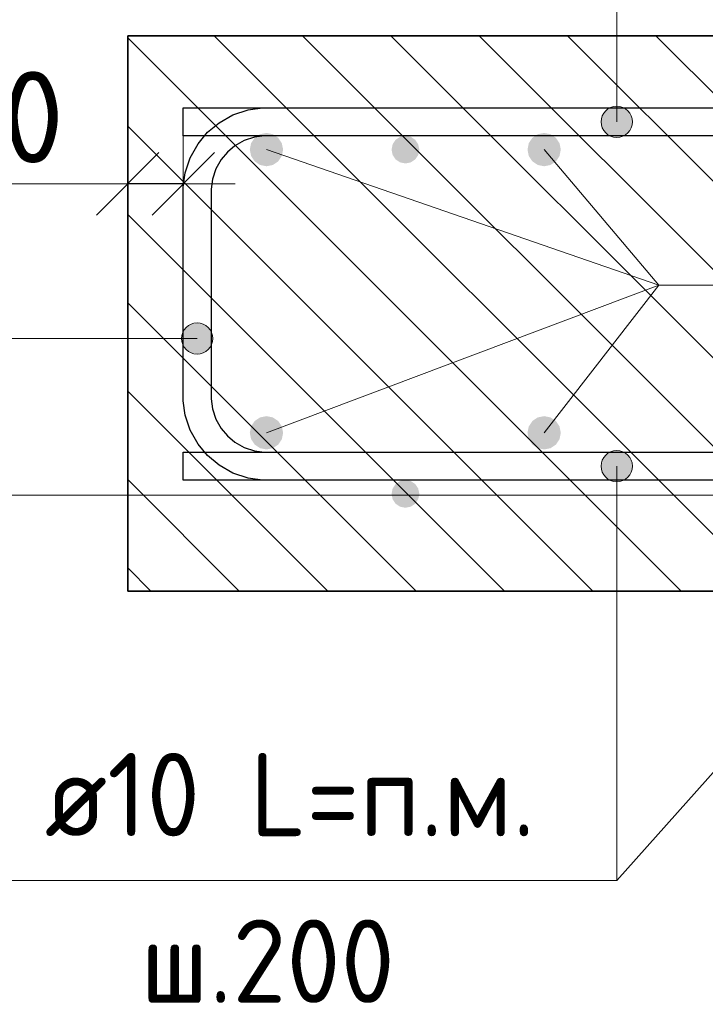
# Model space of a CAD drawing. Header units: metres. Extents: x -38 to 100, y -15 to 21.
# Tile 192 of 246: x 72.129 to 72.375, y 7.193 to 7.548. Entities that reach past the tile are written whole.
import ezdxf

# ---------------------------------------------------------------- set-up
doc = ezdxf.new("R2010")
doc.units = ezdxf.units.M
doc.header["$PDMODE"] = 65
for name, color, linetype, lineweight in [('XR$3$Арм. стержнями верхней зоны', 180, 'Continuous', 35), ('XR$3$Арм. стержнями нижней зоны', 180, 'Continuous', 35), ('XR$3$Арм.стержн. Арматура края', 96, 'Continuous', 35), ('XR$3$Арм.стержн. Доп. арматура', 180, 'Continuous', 35), ('XR$3$Размерная линия_ общее', 7, 'Continuous', 13), ('XR$4$Арм. стержнями верхней зоны', 180, 'Continuous', 35), ('XR$4$Арм. стержнями нижней зоны', 180, 'Continuous', 35), ('XR$4$Арм.стержн. Арматура края', 96, 'Continuous', 35), ('XR$4$Арм.стержн. Доп. арматура', 180, 'Continuous', 35), ('XR$4$Размерная линия_ общее', 7, 'Continuous', 13), ('XR$5$Текст_ примечание', 7, 'Continuous', 13), ('XR$6$Арм. стержнями верхней зоны', 180, 'Continuous', 35), ('XR$6$Арм. стержнями нижней зоны', 180, 'Continuous', 35), ('XR$6$Арм.стержн. Арматура края', 96, 'Continuous', 35), ('XR$6$Арм.стержн. Доп. арматура', 180, 'Continuous', 35), ('XR$6$Размерная линия_ общее', 7, 'Continuous', 13), ('XR$7$Текст_ примечание', 7, 'Continuous', 13)]:
    doc.layers.add(name, color=color, linetype=linetype, lineweight=lineweight)
doc.styles.add('ISOCPEUR', font='txt')
doc.dimstyles.new('DIMSTYLE_11', dxfattribs={"dimtxt": 0.033, "dimasz": 0.0375, "dimexe": 0, "dimexo": 0, "dimgap": 0.0165, "dimtad": 2, "dimdec": 0, "dimlfac": 1000, "dimrnd": 1, "dimzin": 12, "dimdsep": 46, "dimtxsty": 'ISOCPEUR', "dimblk1": 'ALL_ML_STRICH', "dimblk2": 'ALL_ML_STRICH', "dimsah": 1, "dimcen": 0, "dimclrd": 7, "dimclre": 256, "dimclrt": 7, "dimadec": 0, "dimazin": 0, "dimtfac": 1, "dimtdec": 0, "dimtix": 1, "dimtmove": 2, "dimatfit": 3, "dimfxl": 0, "dimtvp": 1.2, "dimtzin": 0, "dimlwd": 0, "dimlwe": -3, "dimarcsym": 0})
pattern_1 = [(135, (0, 0), (-0.031819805, -0.031819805), [0.4, -0.05, 0, -0.05]), (135, (-0.01591, -0.01591), (-0.031819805, -0.031819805), [0.8, -0.1, 0.1, -0.1])]

# ---------------------------------------------------------------- blocks, each defined once
blk = doc.blocks.new('ALL_ML_STRICH')
at = {"color": 0, "linetype": 'ByBlock', "lineweight": -2}
for p, q in [((0, -0.5), (0, 0.5)), ((-0.3, -0.3), (0.3, 0.3)), ((-1, 0), (0.5, 0))]:
    blk.add_line(p, q, dxfattribs=at)
blk = doc.blocks.new('*D139')
at = {"layer": 'DEFPOINTS', "color": 7, "linetype": 'Continuous', "lineweight": 13, "transparency": 33554687}
for p in [(72.1875, 7.48857), (72.1875, 7.45358), (72.1675, 7.44858)]:
    blk.add_point(p, dxfattribs=at)
at = {"layer": 'XR$3$Размерная линия_ общее', "color": 253, "linetype": 'Continuous', "lineweight": -2, "true_color": 0xa0a0a0, "transparency": 33554687}
for p, q in [((72.1675, 7.46858), (72.1675, 7.48857)), ((72.1875, 7.47358), (72.1875, 7.48857))]:
    blk.add_line(p, q, dxfattribs=at)
at = {"layer": 'XR$3$Размерная линия_ общее', "color": 7, "linetype": 'Continuous', "lineweight": -2, "transparency": 33554687}
blk.add_line((72.1875, 7.48857), (72.1675, 7.48857), dxfattribs=at)
at = {"layer": 'XR$3$Размерная линия_ общее', "color": 7, "linetype": 'Continuous', "lineweight": 13, "transparency": 33554687, "xscale": 0.0375, "yscale": 0.0375, "zscale": 0.0375}
for p, rotation in [((72.1675, 7.48857), 180), ((72.1875, 7.48857), 360)]:
    blk.add_blockref('ALL_ML_STRICH', p, dxfattribs=dict(at, rotation=rotation))
at = {"layer": 'XR$3$Размерная линия_ общее', "color": 7, "linetype": 'Continuous', "lineweight": 13, "transparency": 33554687, "insert": (72.12208, 7.51257), "char_height": 0.033, "width": 0.066, "attachment_point": 5, "style": 'ISOCPEUR'}
blk.add_mtext('\\A1;{20}', dxfattribs=at)
at = {"layer": 'XR$3$Размерная линия_ общее', "color": 7, "linetype": 'Continuous', "lineweight": 13, "transparency": 33554687, "insert": (72.09879, 7.43451), "char_height": 0.027, "width": 0.00135, "attachment_point": 1, "rotation": 180, "line_spacing_factor": 0.60241, "style": 'ISOCPEUR'}
blk.add_mtext('з.с.', dxfattribs=at)
blk = doc.blocks.new('*D438')
at = {"layer": 'DEFPOINTS', "color": 7, "linetype": 'Continuous', "lineweight": 13, "transparency": 33554687}
for p in [(72.1875, 7.48857), (72.1875, 7.45358), (72.1675, 7.44858)]:
    blk.add_point(p, dxfattribs=at)
at = {"layer": 'XR$4$Размерная линия_ общее', "color": 253, "linetype": 'Continuous', "lineweight": -2, "true_color": 0xa0a0a0, "transparency": 33554687}
for p, q in [((72.1675, 7.46858), (72.1675, 7.48857)), ((72.1875, 7.47358), (72.1875, 7.48857))]:
    blk.add_line(p, q, dxfattribs=at)
at = {"layer": 'XR$4$Размерная линия_ общее', "color": 7, "linetype": 'Continuous', "lineweight": -2, "transparency": 33554687}
blk.add_line((72.1875, 7.48857), (72.1675, 7.48857), dxfattribs=at)
at = {"layer": 'XR$4$Размерная линия_ общее', "color": 7, "linetype": 'Continuous', "lineweight": 13, "transparency": 33554687, "xscale": 0.0375, "yscale": 0.0375, "zscale": 0.0375}
for p, rotation in [((72.1675, 7.48857), 180), ((72.1875, 7.48857), 360)]:
    blk.add_blockref('ALL_ML_STRICH', p, dxfattribs=dict(at, rotation=rotation))
at = {"layer": 'XR$4$Размерная линия_ общее', "color": 7, "linetype": 'Continuous', "lineweight": 13, "transparency": 33554687, "insert": (72.12208, 7.51257), "char_height": 0.033, "width": 0.066, "attachment_point": 5, "style": 'ISOCPEUR'}
blk.add_mtext('\\A1;{20}', dxfattribs=at)
at = {"layer": 'XR$4$Размерная линия_ общее', "color": 7, "linetype": 'Continuous', "lineweight": 13, "transparency": 33554687, "insert": (72.09879, 7.43451), "char_height": 0.027, "width": 0.00135, "attachment_point": 1, "rotation": 180, "line_spacing_factor": 0.60241, "style": 'ISOCPEUR'}
blk.add_mtext('з.с.', dxfattribs=at)
blk = doc.blocks.new('*D700')
at = {"layer": 'DEFPOINTS', "color": 7, "linetype": 'Continuous', "lineweight": 13, "transparency": 33554687}
for p in [(72.1875, 7.48857), (72.1875, 7.45358), (72.1675, 7.44858)]:
    blk.add_point(p, dxfattribs=at)
at = {"layer": 'XR$6$Размерная линия_ общее', "color": 253, "linetype": 'Continuous', "lineweight": -2, "true_color": 0xa0a0a0, "transparency": 33554687}
for p, q in [((72.1675, 7.46858), (72.1675, 7.48857)), ((72.1875, 7.47358), (72.1875, 7.48857))]:
    blk.add_line(p, q, dxfattribs=at)
at = {"layer": 'XR$6$Размерная линия_ общее', "color": 7, "linetype": 'Continuous', "lineweight": -2, "transparency": 33554687}
blk.add_line((72.1875, 7.48857), (72.1675, 7.48857), dxfattribs=at)
at = {"layer": 'XR$6$Размерная линия_ общее', "color": 7, "linetype": 'Continuous', "lineweight": 13, "transparency": 33554687, "xscale": 0.0375, "yscale": 0.0375, "zscale": 0.0375}
for p, rotation in [((72.1675, 7.48857), 180), ((72.1875, 7.48857), 360)]:
    blk.add_blockref('ALL_ML_STRICH', p, dxfattribs=dict(at, rotation=rotation))
at = {"layer": 'XR$6$Размерная линия_ общее', "color": 7, "linetype": 'Continuous', "lineweight": 13, "transparency": 33554687, "insert": (72.12208, 7.51257), "char_height": 0.033, "width": 0.066, "attachment_point": 5, "style": 'ISOCPEUR'}
blk.add_mtext('\\A1;{20}', dxfattribs=at)
at = {"layer": 'XR$6$Размерная линия_ общее', "color": 7, "linetype": 'Continuous', "lineweight": 13, "transparency": 33554687, "insert": (72.09879, 7.43451), "char_height": 0.027, "width": 0.00135, "attachment_point": 1, "rotation": 180, "line_spacing_factor": 0.60241, "style": 'ISOCPEUR'}
blk.add_mtext('з.с.', dxfattribs=at)

msp = doc.modelspace()

# ---------------------------------------------------------------- hatches: boundary and pattern name
at = {"linetype": 'Continuous', "lineweight": 13, "transparency": 33554687}
h = msp.add_hatch(dxfattribs=at)
h.set_pattern_fill('__________540', scale=0.015, style=0, pattern_type=2)
h.set_pattern_definition(pattern_1)
h.paths.add_polyline_path([(72.1675, 7.54188), (72.1675, 7.34188), (72.75595, 7.34188), (72.75595, 7.54188)], flags=0)
h = msp.add_hatch(dxfattribs=at)
h.set_pattern_fill('__________540', scale=0.015, style=0, pattern_type=2)
h.set_pattern_definition(pattern_1)
h.paths.add_polyline_path([(72.1675, 7.54188), (72.1675, 7.34188), (72.75595, 7.34188), (72.75595, 7.54188)], flags=0)
h = msp.add_hatch(dxfattribs=at)
h.set_pattern_fill('__________540', scale=0.015, style=0, pattern_type=2)
h.set_pattern_definition(pattern_1)
h.paths.add_polyline_path([(72.1675, 7.54188), (72.1675, 7.34188), (72.75595, 7.34188), (72.75595, 7.54188)], flags=0)
at = {"layer": 'XR$3$Арм. стержнями верхней зоны', "linetype": 'Continuous', "lineweight": 13, "transparency": 33554687}
for points in [[(72.34641, 7.51571), (72.34078, 7.51571), (72.33876, 7.51369)], [(72.34641, 7.51571), (72.33876, 7.51369), (72.34843, 7.51369)], [(72.34078, 7.51571), (72.34641, 7.51571), (72.3436, 7.5165)], [(72.34843, 7.51369), (72.33876, 7.51369), (72.33797, 7.51088)], [(72.34843, 7.51369), (72.33797, 7.51088), (72.34922, 7.51088)], [(72.34922, 7.51088), (72.33797, 7.51088), (72.33876, 7.50806)], [(72.34922, 7.51088), (72.33876, 7.50806), (72.34843, 7.50806)], [(72.34843, 7.50806), (72.33876, 7.50806), (72.34078, 7.50604)], [(72.34843, 7.50806), (72.34078, 7.50604), (72.34641, 7.50604)], [(72.34641, 7.50604), (72.34078, 7.50604), (72.3436, 7.50525)]]:
    msp.add_hatch(color=7, dxfattribs=at).paths.add_polyline_path(points)
at = {"layer": 'XR$3$Арм. стержнями верхней зоны', "linetype": 'Continuous', "lineweight": 50, "transparency": 33554687}
msp.add_hatch(color=4, dxfattribs=at).paths.add_polyline_path([(72.27251, 7.50088), (72.27212, 7.50279), (72.27104, 7.50441), (72.26942, 7.5055), (72.26751, 7.50588), (72.26559, 7.5055), (72.26397, 7.50441), (72.26289, 7.50279), (72.26251, 7.50088), (72.26289, 7.49896), (72.26397, 7.49734), (72.26559, 7.49626), (72.26751, 7.49588), (72.26942, 7.49626), (72.27104, 7.49734), (72.27212, 7.49896)])
at = {"layer": 'XR$3$Арм. стержнями нижней зоны', "linetype": 'Continuous', "lineweight": 13, "transparency": 33554687}
for points in [[(72.33876, 7.38969), (72.34843, 7.38969), (72.34641, 7.39171)], [(72.33876, 7.38969), (72.34641, 7.39171), (72.34078, 7.39171)], [(72.34078, 7.39171), (72.34641, 7.39171), (72.3436, 7.3925)], [(72.33797, 7.38688), (72.34922, 7.38688), (72.34843, 7.38969)], [(72.33797, 7.38688), (72.34843, 7.38969), (72.33876, 7.38969)], [(72.33876, 7.38406), (72.34922, 7.38688), (72.33797, 7.38688)], [(72.33876, 7.38406), (72.34843, 7.38406), (72.34922, 7.38688)], [(72.34078, 7.38204), (72.34843, 7.38406), (72.33876, 7.38406)], [(72.34078, 7.38204), (72.34641, 7.38204), (72.34843, 7.38406)], [(72.34641, 7.38204), (72.34078, 7.38204), (72.3436, 7.38125)]]:
    msp.add_hatch(color=7, dxfattribs=at).paths.add_polyline_path(points)
at = {"layer": 'XR$3$Арм. стержнями нижней зоны', "linetype": 'Continuous', "lineweight": 50, "transparency": 33554687}
msp.add_hatch(color=4, dxfattribs=at).paths.add_polyline_path([(72.27251, 7.37688), (72.27212, 7.37879), (72.27104, 7.38041), (72.26942, 7.3815), (72.26751, 7.38188), (72.26559, 7.3815), (72.26397, 7.38041), (72.26289, 7.37879), (72.26251, 7.37688), (72.26289, 7.37496), (72.26397, 7.37334), (72.26559, 7.37226), (72.26751, 7.37188), (72.26942, 7.37226), (72.27104, 7.37334), (72.27212, 7.37496)])
at = {"layer": 'XR$3$Арм.стержн. Арматура края', "linetype": 'Continuous', "lineweight": 13, "transparency": 33554687}
for points in [[(72.18767, 7.43565), (72.18969, 7.428), (72.18969, 7.43768)], [(72.18969, 7.43768), (72.1925, 7.42722), (72.1925, 7.43847)], [(72.18969, 7.43768), (72.18969, 7.428), (72.1925, 7.42722)], [(72.1925, 7.43847), (72.1925, 7.42722), (72.19532, 7.428)], [(72.1925, 7.43847), (72.19532, 7.428), (72.19532, 7.43768)], [(72.19532, 7.43768), (72.19532, 7.428), (72.19734, 7.43003)], [(72.19532, 7.43768), (72.19734, 7.43003), (72.19734, 7.43565)], [(72.18767, 7.43003), (72.18767, 7.43565), (72.18688, 7.43284)], [(72.18767, 7.43565), (72.18767, 7.43003), (72.18969, 7.428)], [(72.19734, 7.43565), (72.19734, 7.43003), (72.19813, 7.43284)]]:
    msp.add_hatch(color=7, dxfattribs=at).paths.add_polyline_path(points)
at = {"layer": 'XR$3$Арм.стержн. Доп. арматура', "linetype": 'Continuous', "lineweight": 50, "transparency": 33554687}
for points in [[(72.22346, 7.50088), (72.223, 7.50317), (72.2217, 7.50512), (72.21976, 7.50642), (72.21746, 7.50688), (72.21516, 7.50642), (72.21322, 7.50512), (72.21192, 7.50317), (72.21146, 7.50088), (72.21192, 7.49858), (72.21322, 7.49663), (72.21516, 7.49533), (72.21746, 7.49488), (72.21976, 7.49533), (72.2217, 7.49663), (72.223, 7.49858)], [(72.32346, 7.50088), (72.323, 7.50317), (72.3217, 7.50512), (72.31976, 7.50642), (72.31746, 7.50688), (72.31516, 7.50642), (72.31322, 7.50512), (72.31192, 7.50317), (72.31146, 7.50088), (72.31192, 7.49858), (72.31322, 7.49663), (72.31516, 7.49533), (72.31746, 7.49488), (72.31976, 7.49533), (72.3217, 7.49663), (72.323, 7.49858)], [(72.22346, 7.39888), (72.223, 7.40117), (72.2217, 7.40312), (72.21976, 7.40442), (72.21746, 7.40488), (72.21516, 7.40442), (72.21322, 7.40312), (72.21192, 7.40117), (72.21146, 7.39888), (72.21192, 7.39658), (72.21322, 7.39463), (72.21516, 7.39333), (72.21746, 7.39288), (72.21976, 7.39333), (72.2217, 7.39463), (72.223, 7.39658)], [(72.32346, 7.39888), (72.323, 7.40117), (72.3217, 7.40312), (72.31976, 7.40442), (72.31746, 7.40488), (72.31516, 7.40442), (72.31322, 7.40312), (72.31192, 7.40117), (72.31146, 7.39888), (72.31192, 7.39658), (72.31322, 7.39463), (72.31516, 7.39333), (72.31746, 7.39288), (72.31976, 7.39333), (72.3217, 7.39463), (72.323, 7.39658)]]:
    msp.add_hatch(color=34, dxfattribs=at).paths.add_polyline_path(points)
at = {"layer": 'XR$4$Арм. стержнями верхней зоны', "linetype": 'Continuous', "lineweight": 13, "transparency": 33554687}
for points in [[(72.34641, 7.51571), (72.34078, 7.51571), (72.33876, 7.51369)], [(72.34641, 7.51571), (72.33876, 7.51369), (72.34843, 7.51369)], [(72.34078, 7.51571), (72.34641, 7.51571), (72.3436, 7.5165)], [(72.34843, 7.51369), (72.33876, 7.51369), (72.33797, 7.51088)], [(72.34843, 7.51369), (72.33797, 7.51088), (72.34922, 7.51088)], [(72.34922, 7.51088), (72.33797, 7.51088), (72.33876, 7.50806)], [(72.34922, 7.51088), (72.33876, 7.50806), (72.34843, 7.50806)], [(72.34843, 7.50806), (72.33876, 7.50806), (72.34078, 7.50604)], [(72.34843, 7.50806), (72.34078, 7.50604), (72.34641, 7.50604)], [(72.34641, 7.50604), (72.34078, 7.50604), (72.3436, 7.50525)]]:
    msp.add_hatch(color=7, dxfattribs=at).paths.add_polyline_path(points)
at = {"layer": 'XR$4$Арм. стержнями верхней зоны', "linetype": 'Continuous', "lineweight": 50, "transparency": 33554687}
msp.add_hatch(color=4, dxfattribs=at).paths.add_polyline_path([(72.27251, 7.50088), (72.27212, 7.50279), (72.27104, 7.50441), (72.26942, 7.5055), (72.26751, 7.50588), (72.26559, 7.5055), (72.26397, 7.50441), (72.26289, 7.50279), (72.26251, 7.50088), (72.26289, 7.49896), (72.26397, 7.49734), (72.26559, 7.49626), (72.26751, 7.49588), (72.26942, 7.49626), (72.27104, 7.49734), (72.27212, 7.49896)])
msp.add_hatch(color=4, dxfattribs=at).paths.add_polyline_path([(72.27251, 7.50088), (72.27212, 7.50279), (72.27104, 7.50441), (72.26942, 7.5055), (72.26751, 7.50588), (72.26559, 7.5055), (72.26397, 7.50441), (72.26289, 7.50279), (72.26251, 7.50088), (72.26289, 7.49896), (72.26397, 7.49734), (72.26559, 7.49626), (72.26751, 7.49588), (72.26942, 7.49626), (72.27104, 7.49734), (72.27212, 7.49896)])
at = {"layer": 'XR$4$Арм. стержнями нижней зоны', "linetype": 'Continuous', "lineweight": 13, "transparency": 33554687}
for points in [[(72.33876, 7.38969), (72.34843, 7.38969), (72.34641, 7.39171)], [(72.33876, 7.38969), (72.34641, 7.39171), (72.34078, 7.39171)], [(72.34078, 7.39171), (72.34641, 7.39171), (72.3436, 7.3925)], [(72.33797, 7.38688), (72.34922, 7.38688), (72.34843, 7.38969)], [(72.33797, 7.38688), (72.34843, 7.38969), (72.33876, 7.38969)], [(72.33876, 7.38406), (72.34922, 7.38688), (72.33797, 7.38688)], [(72.33876, 7.38406), (72.34843, 7.38406), (72.34922, 7.38688)], [(72.34078, 7.38204), (72.34843, 7.38406), (72.33876, 7.38406)], [(72.34078, 7.38204), (72.34641, 7.38204), (72.34843, 7.38406)], [(72.34641, 7.38204), (72.34078, 7.38204), (72.3436, 7.38125)]]:
    msp.add_hatch(color=7, dxfattribs=at).paths.add_polyline_path(points)
at = {"layer": 'XR$4$Арм. стержнями нижней зоны', "linetype": 'Continuous', "lineweight": 50, "transparency": 33554687}
msp.add_hatch(color=4, dxfattribs=at).paths.add_polyline_path([(72.27251, 7.37688), (72.27212, 7.37879), (72.27104, 7.38041), (72.26942, 7.3815), (72.26751, 7.38188), (72.26559, 7.3815), (72.26397, 7.38041), (72.26289, 7.37879), (72.26251, 7.37688), (72.26289, 7.37496), (72.26397, 7.37334), (72.26559, 7.37226), (72.26751, 7.37188), (72.26942, 7.37226), (72.27104, 7.37334), (72.27212, 7.37496)])
msp.add_hatch(color=4, dxfattribs=at).paths.add_polyline_path([(72.27251, 7.37688), (72.27212, 7.37879), (72.27104, 7.38041), (72.26942, 7.3815), (72.26751, 7.38188), (72.26559, 7.3815), (72.26397, 7.38041), (72.26289, 7.37879), (72.26251, 7.37688), (72.26289, 7.37496), (72.26397, 7.37334), (72.26559, 7.37226), (72.26751, 7.37188), (72.26942, 7.37226), (72.27104, 7.37334), (72.27212, 7.37496)])
at = {"layer": 'XR$4$Арм.стержн. Арматура края', "linetype": 'Continuous', "lineweight": 13, "transparency": 33554687}
for points in [[(72.18767, 7.43565), (72.18969, 7.428), (72.18969, 7.43768)], [(72.18969, 7.43768), (72.1925, 7.42722), (72.1925, 7.43847)], [(72.18969, 7.43768), (72.18969, 7.428), (72.1925, 7.42722)], [(72.1925, 7.43847), (72.1925, 7.42722), (72.19532, 7.428)], [(72.1925, 7.43847), (72.19532, 7.428), (72.19532, 7.43768)], [(72.19532, 7.43768), (72.19532, 7.428), (72.19734, 7.43003)], [(72.19532, 7.43768), (72.19734, 7.43003), (72.19734, 7.43565)], [(72.18767, 7.43003), (72.18767, 7.43565), (72.18688, 7.43284)], [(72.18767, 7.43565), (72.18767, 7.43003), (72.18969, 7.428)], [(72.19734, 7.43565), (72.19734, 7.43003), (72.19813, 7.43284)]]:
    msp.add_hatch(color=7, dxfattribs=at).paths.add_polyline_path(points)
at = {"layer": 'XR$4$Арм.стержн. Доп. арматура', "linetype": 'Continuous', "lineweight": 50, "transparency": 33554687}
for points in [[(72.22346, 7.50088), (72.223, 7.50317), (72.2217, 7.50512), (72.21976, 7.50642), (72.21746, 7.50688), (72.21516, 7.50642), (72.21322, 7.50512), (72.21192, 7.50317), (72.21146, 7.50088), (72.21192, 7.49858), (72.21322, 7.49663), (72.21516, 7.49533), (72.21746, 7.49488), (72.21976, 7.49533), (72.2217, 7.49663), (72.223, 7.49858)], [(72.32346, 7.50088), (72.323, 7.50317), (72.3217, 7.50512), (72.31976, 7.50642), (72.31746, 7.50688), (72.31516, 7.50642), (72.31322, 7.50512), (72.31192, 7.50317), (72.31146, 7.50088), (72.31192, 7.49858), (72.31322, 7.49663), (72.31516, 7.49533), (72.31746, 7.49488), (72.31976, 7.49533), (72.3217, 7.49663), (72.323, 7.49858)], [(72.22346, 7.39888), (72.223, 7.40117), (72.2217, 7.40312), (72.21976, 7.40442), (72.21746, 7.40488), (72.21516, 7.40442), (72.21322, 7.40312), (72.21192, 7.40117), (72.21146, 7.39888), (72.21192, 7.39658), (72.21322, 7.39463), (72.21516, 7.39333), (72.21746, 7.39288), (72.21976, 7.39333), (72.2217, 7.39463), (72.223, 7.39658)], [(72.32346, 7.39888), (72.323, 7.40117), (72.3217, 7.40312), (72.31976, 7.40442), (72.31746, 7.40488), (72.31516, 7.40442), (72.31322, 7.40312), (72.31192, 7.40117), (72.31146, 7.39888), (72.31192, 7.39658), (72.31322, 7.39463), (72.31516, 7.39333), (72.31746, 7.39288), (72.31976, 7.39333), (72.3217, 7.39463), (72.323, 7.39658)]]:
    msp.add_hatch(color=34, dxfattribs=at).paths.add_polyline_path(points)
at = {"layer": 'XR$6$Арм. стержнями верхней зоны', "linetype": 'Continuous', "lineweight": 13, "transparency": 33554687}
for points in [[(72.34641, 7.51571), (72.34078, 7.51571), (72.33876, 7.51369)], [(72.34641, 7.51571), (72.33876, 7.51369), (72.34843, 7.51369)], [(72.34078, 7.51571), (72.34641, 7.51571), (72.3436, 7.5165)], [(72.34843, 7.51369), (72.33876, 7.51369), (72.33797, 7.51088)], [(72.34843, 7.51369), (72.33797, 7.51088), (72.34922, 7.51088)], [(72.34922, 7.51088), (72.33797, 7.51088), (72.33876, 7.50806)], [(72.34922, 7.51088), (72.33876, 7.50806), (72.34843, 7.50806)], [(72.34843, 7.50806), (72.33876, 7.50806), (72.34078, 7.50604)], [(72.34843, 7.50806), (72.34078, 7.50604), (72.34641, 7.50604)], [(72.34641, 7.50604), (72.34078, 7.50604), (72.3436, 7.50525)]]:
    msp.add_hatch(color=7, dxfattribs=at).paths.add_polyline_path(points)
at = {"layer": 'XR$6$Арм. стержнями верхней зоны', "linetype": 'Continuous', "lineweight": 50, "transparency": 33554687}
msp.add_hatch(color=4, dxfattribs=at).paths.add_polyline_path([(72.27251, 7.50088), (72.27212, 7.50279), (72.27104, 7.50441), (72.26942, 7.5055), (72.26751, 7.50588), (72.26559, 7.5055), (72.26397, 7.50441), (72.26289, 7.50279), (72.26251, 7.50088), (72.26289, 7.49896), (72.26397, 7.49734), (72.26559, 7.49626), (72.26751, 7.49588), (72.26942, 7.49626), (72.27104, 7.49734), (72.27212, 7.49896)])
at = {"layer": 'XR$6$Арм. стержнями нижней зоны', "linetype": 'Continuous', "lineweight": 13, "transparency": 33554687}
for points in [[(72.33876, 7.38969), (72.34843, 7.38969), (72.34641, 7.39171)], [(72.33876, 7.38969), (72.34641, 7.39171), (72.34078, 7.39171)], [(72.34078, 7.39171), (72.34641, 7.39171), (72.3436, 7.3925)], [(72.33797, 7.38688), (72.34922, 7.38688), (72.34843, 7.38969)], [(72.33797, 7.38688), (72.34843, 7.38969), (72.33876, 7.38969)], [(72.33876, 7.38406), (72.34922, 7.38688), (72.33797, 7.38688)], [(72.33876, 7.38406), (72.34843, 7.38406), (72.34922, 7.38688)], [(72.34078, 7.38204), (72.34843, 7.38406), (72.33876, 7.38406)], [(72.34078, 7.38204), (72.34641, 7.38204), (72.34843, 7.38406)], [(72.34641, 7.38204), (72.34078, 7.38204), (72.3436, 7.38125)]]:
    msp.add_hatch(color=7, dxfattribs=at).paths.add_polyline_path(points)
at = {"layer": 'XR$6$Арм. стержнями нижней зоны', "linetype": 'Continuous', "lineweight": 50, "transparency": 33554687}
msp.add_hatch(color=4, dxfattribs=at).paths.add_polyline_path([(72.27251, 7.37688), (72.27212, 7.37879), (72.27104, 7.38041), (72.26942, 7.3815), (72.26751, 7.38188), (72.26559, 7.3815), (72.26397, 7.38041), (72.26289, 7.37879), (72.26251, 7.37688), (72.26289, 7.37496), (72.26397, 7.37334), (72.26559, 7.37226), (72.26751, 7.37188), (72.26942, 7.37226), (72.27104, 7.37334), (72.27212, 7.37496)])
at = {"layer": 'XR$6$Арм.стержн. Арматура края', "linetype": 'Continuous', "lineweight": 13, "transparency": 33554687}
for points in [[(72.18767, 7.43565), (72.18969, 7.428), (72.18969, 7.43768)], [(72.18969, 7.43768), (72.1925, 7.42722), (72.1925, 7.43847)], [(72.18969, 7.43768), (72.18969, 7.428), (72.1925, 7.42722)], [(72.1925, 7.43847), (72.1925, 7.42722), (72.19532, 7.428)], [(72.1925, 7.43847), (72.19532, 7.428), (72.19532, 7.43768)], [(72.19532, 7.43768), (72.19532, 7.428), (72.19734, 7.43003)], [(72.19532, 7.43768), (72.19734, 7.43003), (72.19734, 7.43565)], [(72.18767, 7.43003), (72.18767, 7.43565), (72.18688, 7.43284)], [(72.18767, 7.43565), (72.18767, 7.43003), (72.18969, 7.428)], [(72.19734, 7.43565), (72.19734, 7.43003), (72.19813, 7.43284)]]:
    msp.add_hatch(color=7, dxfattribs=at).paths.add_polyline_path(points)
at = {"layer": 'XR$6$Арм.стержн. Доп. арматура', "linetype": 'Continuous', "lineweight": 50, "transparency": 33554687}
for points in [[(72.22346, 7.50088), (72.223, 7.50317), (72.2217, 7.50512), (72.21976, 7.50642), (72.21746, 7.50688), (72.21516, 7.50642), (72.21322, 7.50512), (72.21192, 7.50317), (72.21146, 7.50088), (72.21192, 7.49858), (72.21322, 7.49663), (72.21516, 7.49533), (72.21746, 7.49488), (72.21976, 7.49533), (72.2217, 7.49663), (72.223, 7.49858)], [(72.32346, 7.50088), (72.323, 7.50317), (72.3217, 7.50512), (72.31976, 7.50642), (72.31746, 7.50688), (72.31516, 7.50642), (72.31322, 7.50512), (72.31192, 7.50317), (72.31146, 7.50088), (72.31192, 7.49858), (72.31322, 7.49663), (72.31516, 7.49533), (72.31746, 7.49488), (72.31976, 7.49533), (72.3217, 7.49663), (72.323, 7.49858)], [(72.22346, 7.39888), (72.223, 7.40117), (72.2217, 7.40312), (72.21976, 7.40442), (72.21746, 7.40488), (72.21516, 7.40442), (72.21322, 7.40312), (72.21192, 7.40117), (72.21146, 7.39888), (72.21192, 7.39658), (72.21322, 7.39463), (72.21516, 7.39333), (72.21746, 7.39288), (72.21976, 7.39333), (72.2217, 7.39463), (72.223, 7.39658)], [(72.32346, 7.39888), (72.323, 7.40117), (72.3217, 7.40312), (72.31976, 7.40442), (72.31746, 7.40488), (72.31516, 7.40442), (72.31322, 7.40312), (72.31192, 7.40117), (72.31146, 7.39888), (72.31192, 7.39658), (72.31322, 7.39463), (72.31516, 7.39333), (72.31746, 7.39288), (72.31976, 7.39333), (72.3217, 7.39463), (72.323, 7.39658)]]:
    msp.add_hatch(color=34, dxfattribs=at).paths.add_polyline_path(points)

# ---------------------------------------------------------------- linework, layer by layer
at = {"color": 7, "linetype": 'Continuous', "lineweight": 35, "transparency": 33554687}
for p, q in [((72.1675, 7.54188), (72.1675, 7.34188)), ((72.75595, 7.54188), (72.1675, 7.54188)), ((72.1675, 7.54188), (72.1675, 7.34188)), ((72.75595, 7.54188), (72.1675, 7.54188)), ((72.1675, 7.54188), (72.1675, 7.34188)), ((72.75595, 7.54188), (72.1675, 7.54188)), ((72.1675, 7.34188), (72.75595, 7.34188)), ((72.1675, 7.34188), (72.75595, 7.34188)), ((72.1675, 7.34188), (72.75595, 7.34188))]:
    msp.add_line(p, q, dxfattribs=at)
at = {"color": 7, "linetype": 'Continuous', "lineweight": 13, "transparency": 33554687}
for p, q in [((72.1675, 7.48857), (72.0985, 7.48857)), ((72.1675, 7.48857), (72.0985, 7.48857)), ((72.1675, 7.48857), (72.0985, 7.48857)), ((72.46751, 7.37688), (72.3436, 7.23758)), ((72.46751, 7.37688), (72.3436, 7.23758)), ((72.46751, 7.37688), (72.3436, 7.23758))]:
    msp.add_line(p, q, dxfattribs=at)
at = {"layer": 'XR$3$Арм. стержнями верхней зоны', "color": 7, "linetype": 'Continuous', "lineweight": 13, "transparency": 33554687}
for p, q in [((72.3436, 7.6713), (72.3436, 7.51088)), ((72.3436, 7.5165), (72.3436, 7.5165)), ((72.33797, 7.51088), (72.33797, 7.51088)), ((72.34922, 7.51088), (72.34922, 7.51088)), ((72.3436, 7.50525), (72.3436, 7.50525))]:
    msp.add_line(p, q, dxfattribs=at)
at = {"layer": 'XR$3$Арм. стержнями верхней зоны', "color": 4, "linetype": 'Continuous', "lineweight": 25, "transparency": 33554687}
msp.add_lwpolyline([(72.76095, 7.50588), (72.1875, 7.50588), (72.1875, 7.51588), (72.76095, 7.51588), (72.76095, 7.50588)], dxfattribs=at)
at = {"layer": 'XR$3$Арм. стержнями верхней зоны', "color": 7, "linetype": 'Continuous', "lineweight": 13, "transparency": 33554687}
msp.add_circle((72.3436, 7.51088), 0.00563, dxfattribs=at)
at = {"layer": 'XR$3$Арм. стержнями нижней зоны', "color": 7, "linetype": 'Continuous', "lineweight": 13, "transparency": 33554687}
for p, q in [((72.3436, 7.3925), (72.3436, 7.3925)), ((72.33797, 7.38688), (72.33797, 7.38688)), ((72.3436, 7.23758), (72.3436, 7.38688)), ((72.34922, 7.38688), (72.34922, 7.38688)), ((72.3436, 7.38125), (72.3436, 7.38125)), ((72.1176, 7.23758), (72.3436, 7.23758))]:
    msp.add_line(p, q, dxfattribs=at)
at = {"layer": 'XR$3$Арм. стержнями нижней зоны', "color": 4, "linetype": 'Continuous', "lineweight": 25, "transparency": 33554687}
msp.add_lwpolyline([(72.76095, 7.38188), (72.1875, 7.38188), (72.1875, 7.39188), (72.76095, 7.39188), (72.76095, 7.38188)], dxfattribs=at)
at = {"layer": 'XR$3$Арм. стержнями нижней зоны', "color": 7, "linetype": 'Continuous', "lineweight": 13, "transparency": 33554687}
msp.add_circle((72.3436, 7.38688), 0.00563, dxfattribs=at)
at = {"layer": 'XR$3$Арм.стержн. Арматура края', "color": 7, "linetype": 'Continuous', "lineweight": 13, "transparency": 33554687}
for p, q in [((72.1925, 7.43847), (72.1925, 7.43847)), ((72.08746, 7.43284), (72.1925, 7.43284)), ((72.18688, 7.43284), (72.18688, 7.43284)), ((72.19813, 7.43284), (72.19813, 7.43284)), ((72.1925, 7.42722), (72.1925, 7.42722))]:
    msp.add_line(p, q, dxfattribs=at)
at = {"layer": 'XR$3$Арм.стержн. Арматура края', "color": 4, "linetype": 'Continuous', "lineweight": 25, "transparency": 33554687}
for points in [[(72.6875, 7.38188), (72.21607, 7.38188), (72.21085, 7.3826), (72.20541, 7.3844), (72.20041, 7.3872), (72.19628, 7.39065), (72.19283, 7.39478), (72.19002, 7.39979), (72.18823, 7.40523), (72.1875, 7.41044), (72.1875, 7.48731), (72.18823, 7.49253), (72.19002, 7.49797), (72.19283, 7.50298), (72.19628, 7.5071), (72.20041, 7.51055), (72.20541, 7.51336), (72.21085, 7.51515), (72.21607, 7.51588), (72.6875, 7.51588)], [(72.6875, 7.50588), (72.21676, 7.50588), (72.21313, 7.50537), (72.20946, 7.50416), (72.2061, 7.50228), (72.20338, 7.50001), (72.2011, 7.49728), (72.19922, 7.49392), (72.19801, 7.49026), (72.1975, 7.48662), (72.1975, 7.41113), (72.19801, 7.4075), (72.19922, 7.40383), (72.2011, 7.40048), (72.20338, 7.39775), (72.2061, 7.39547), (72.20946, 7.39359), (72.21313, 7.39238), (72.21676, 7.39188), (72.6875, 7.39188)]]:
    msp.add_lwpolyline(points, dxfattribs=at)
at = {"layer": 'XR$3$Арм.стержн. Арматура края', "color": 7, "linetype": 'Continuous', "lineweight": 13, "transparency": 33554687}
msp.add_circle((72.1925, 7.43284), 0.00563, dxfattribs=at)
at = {"layer": 'XR$3$Арм.стержн. Доп. арматура', "color": 7, "linetype": 'Continuous', "lineweight": 13, "transparency": 33554687}
for q in [(72.21746, 7.50088), (72.31746, 7.50088), (72.21746, 7.39888), (72.31746, 7.39888), (72.58472, 7.45204)]:
    msp.add_line((72.35872, 7.45204), q, dxfattribs=at)
at = {"layer": 'XR$4$Арм. стержнями верхней зоны', "color": 7, "linetype": 'Continuous', "lineweight": 13, "transparency": 33554687}
for p, q in [((72.3436, 7.6713), (72.3436, 7.51088)), ((72.3436, 7.5165), (72.3436, 7.5165)), ((72.33797, 7.51088), (72.33797, 7.51088)), ((72.34922, 7.51088), (72.34922, 7.51088)), ((72.3436, 7.50525), (72.3436, 7.50525))]:
    msp.add_line(p, q, dxfattribs=at)
at = {"layer": 'XR$4$Арм. стержнями верхней зоны', "color": 4, "linetype": 'Continuous', "lineweight": 25, "transparency": 33554687}
msp.add_lwpolyline([(72.76095, 7.50588), (72.1875, 7.50588), (72.1875, 7.51588), (72.76095, 7.51588), (72.76095, 7.50588)], dxfattribs=at)
msp.add_lwpolyline([(72.76095, 7.50588), (72.1875, 7.50588), (72.1875, 7.51588), (72.76095, 7.51588), (72.76095, 7.50588)], dxfattribs=at)
at = {"layer": 'XR$4$Арм. стержнями верхней зоны', "color": 7, "linetype": 'Continuous', "lineweight": 13, "transparency": 33554687}
msp.add_circle((72.3436, 7.51088), 0.00563, dxfattribs=at)
at = {"layer": 'XR$4$Арм. стержнями нижней зоны', "color": 7, "linetype": 'Continuous', "lineweight": 13, "transparency": 33554687}
for p, q in [((72.3436, 7.3925), (72.3436, 7.3925)), ((72.33797, 7.38688), (72.33797, 7.38688)), ((72.3436, 7.23758), (72.3436, 7.38688)), ((72.34922, 7.38688), (72.34922, 7.38688)), ((72.3436, 7.38125), (72.3436, 7.38125)), ((72.1176, 7.23758), (72.3436, 7.23758))]:
    msp.add_line(p, q, dxfattribs=at)
at = {"layer": 'XR$4$Арм. стержнями нижней зоны', "color": 4, "linetype": 'Continuous', "lineweight": 25, "transparency": 33554687}
msp.add_lwpolyline([(72.76095, 7.38188), (72.1875, 7.38188), (72.1875, 7.39188), (72.76095, 7.39188), (72.76095, 7.38188)], dxfattribs=at)
msp.add_lwpolyline([(72.76095, 7.38188), (72.1875, 7.38188), (72.1875, 7.39188), (72.76095, 7.39188), (72.76095, 7.38188)], dxfattribs=at)
at = {"layer": 'XR$4$Арм. стержнями нижней зоны', "color": 7, "linetype": 'Continuous', "lineweight": 13, "transparency": 33554687}
msp.add_circle((72.3436, 7.38688), 0.00563, dxfattribs=at)
at = {"layer": 'XR$4$Арм.стержн. Арматура края', "color": 7, "linetype": 'Continuous', "lineweight": 13, "transparency": 33554687}
for p, q in [((72.1925, 7.43847), (72.1925, 7.43847)), ((72.08746, 7.43284), (72.1925, 7.43284)), ((72.18688, 7.43284), (72.18688, 7.43284)), ((72.19813, 7.43284), (72.19813, 7.43284)), ((72.1925, 7.42722), (72.1925, 7.42722))]:
    msp.add_line(p, q, dxfattribs=at)
at = {"layer": 'XR$4$Арм.стержн. Арматура края', "color": 4, "linetype": 'Continuous', "lineweight": 25, "transparency": 33554687}
for points in [[(72.6875, 7.38188), (72.21607, 7.38188), (72.21085, 7.3826), (72.20541, 7.3844), (72.20041, 7.3872), (72.19628, 7.39065), (72.19283, 7.39478), (72.19002, 7.39979), (72.18823, 7.40523), (72.1875, 7.41044), (72.1875, 7.48731), (72.18823, 7.49253), (72.19002, 7.49797), (72.19283, 7.50298), (72.19628, 7.5071), (72.20041, 7.51055), (72.20541, 7.51336), (72.21085, 7.51515), (72.21607, 7.51588), (72.6875, 7.51588)], [(72.6875, 7.50588), (72.21676, 7.50588), (72.21313, 7.50537), (72.20946, 7.50416), (72.2061, 7.50228), (72.20338, 7.50001), (72.2011, 7.49728), (72.19922, 7.49392), (72.19801, 7.49026), (72.1975, 7.48662), (72.1975, 7.41113), (72.19801, 7.4075), (72.19922, 7.40383), (72.2011, 7.40048), (72.20338, 7.39775), (72.2061, 7.39547), (72.20946, 7.39359), (72.21313, 7.39238), (72.21676, 7.39188), (72.6875, 7.39188)]]:
    msp.add_lwpolyline(points, dxfattribs=at)
at = {"layer": 'XR$4$Арм.стержн. Арматура края', "color": 7, "linetype": 'Continuous', "lineweight": 13, "transparency": 33554687}
msp.add_circle((72.1925, 7.43284), 0.00563, dxfattribs=at)
at = {"layer": 'XR$4$Арм.стержн. Доп. арматура', "color": 7, "linetype": 'Continuous', "lineweight": 13, "transparency": 33554687}
for q in [(72.21746, 7.50088), (72.31746, 7.50088), (72.21746, 7.39888), (72.31746, 7.39888), (72.58472, 7.45204)]:
    msp.add_line((72.35872, 7.45204), q, dxfattribs=at)
at = {"layer": 'XR$5$Текст_ примечание', "color": 7, "linetype": 'Continuous', "lineweight": 13, "transparency": 33554687}
msp.add_line((88.97573, 7.37641), (70.47573, 7.37641), dxfattribs=at)
at = {"layer": 'XR$6$Арм. стержнями верхней зоны', "color": 7, "linetype": 'Continuous', "lineweight": 13, "transparency": 33554687}
for p, q in [((72.3436, 7.6713), (72.3436, 7.51088)), ((72.3436, 7.5165), (72.3436, 7.5165)), ((72.33797, 7.51088), (72.33797, 7.51088)), ((72.34922, 7.51088), (72.34922, 7.51088)), ((72.3436, 7.50525), (72.3436, 7.50525))]:
    msp.add_line(p, q, dxfattribs=at)
at = {"layer": 'XR$6$Арм. стержнями верхней зоны', "color": 4, "linetype": 'Continuous', "lineweight": 25, "transparency": 33554687}
msp.add_lwpolyline([(72.76095, 7.50588), (72.1875, 7.50588), (72.1875, 7.51588), (72.76095, 7.51588), (72.76095, 7.50588)], dxfattribs=at)
at = {"layer": 'XR$6$Арм. стержнями верхней зоны', "color": 7, "linetype": 'Continuous', "lineweight": 13, "transparency": 33554687}
msp.add_circle((72.3436, 7.51088), 0.00563, dxfattribs=at)
at = {"layer": 'XR$6$Арм. стержнями нижней зоны', "color": 7, "linetype": 'Continuous', "lineweight": 13, "transparency": 33554687}
for p, q in [((72.3436, 7.3925), (72.3436, 7.3925)), ((72.33797, 7.38688), (72.33797, 7.38688)), ((72.3436, 7.23758), (72.3436, 7.38688)), ((72.34922, 7.38688), (72.34922, 7.38688)), ((72.3436, 7.38125), (72.3436, 7.38125)), ((72.1176, 7.23758), (72.3436, 7.23758))]:
    msp.add_line(p, q, dxfattribs=at)
at = {"layer": 'XR$6$Арм. стержнями нижней зоны', "color": 4, "linetype": 'Continuous', "lineweight": 25, "transparency": 33554687}
msp.add_lwpolyline([(72.76095, 7.38188), (72.1875, 7.38188), (72.1875, 7.39188), (72.76095, 7.39188), (72.76095, 7.38188)], dxfattribs=at)
at = {"layer": 'XR$6$Арм. стержнями нижней зоны', "color": 7, "linetype": 'Continuous', "lineweight": 13, "transparency": 33554687}
msp.add_circle((72.3436, 7.38688), 0.00563, dxfattribs=at)
at = {"layer": 'XR$6$Арм.стержн. Арматура края', "color": 7, "linetype": 'Continuous', "lineweight": 13, "transparency": 33554687}
for p, q in [((72.1925, 7.43847), (72.1925, 7.43847)), ((72.08746, 7.43284), (72.1925, 7.43284)), ((72.18688, 7.43284), (72.18688, 7.43284)), ((72.19813, 7.43284), (72.19813, 7.43284)), ((72.1925, 7.42722), (72.1925, 7.42722))]:
    msp.add_line(p, q, dxfattribs=at)
at = {"layer": 'XR$6$Арм.стержн. Арматура края', "color": 4, "linetype": 'Continuous', "lineweight": 25, "transparency": 33554687}
for points in [[(72.6875, 7.38188), (72.21607, 7.38188), (72.21085, 7.3826), (72.20541, 7.3844), (72.20041, 7.3872), (72.19628, 7.39065), (72.19283, 7.39478), (72.19002, 7.39979), (72.18823, 7.40523), (72.1875, 7.41044), (72.1875, 7.48731), (72.18823, 7.49253), (72.19002, 7.49797), (72.19283, 7.50298), (72.19628, 7.5071), (72.20041, 7.51055), (72.20541, 7.51336), (72.21085, 7.51515), (72.21607, 7.51588), (72.6875, 7.51588)], [(72.6875, 7.50588), (72.21676, 7.50588), (72.21313, 7.50537), (72.20946, 7.50416), (72.2061, 7.50228), (72.20338, 7.50001), (72.2011, 7.49728), (72.19922, 7.49392), (72.19801, 7.49026), (72.1975, 7.48662), (72.1975, 7.41113), (72.19801, 7.4075), (72.19922, 7.40383), (72.2011, 7.40048), (72.20338, 7.39775), (72.2061, 7.39547), (72.20946, 7.39359), (72.21313, 7.39238), (72.21676, 7.39188), (72.6875, 7.39188)]]:
    msp.add_lwpolyline(points, dxfattribs=at)
at = {"layer": 'XR$6$Арм.стержн. Арматура края', "color": 7, "linetype": 'Continuous', "lineweight": 13, "transparency": 33554687}
msp.add_circle((72.1925, 7.43284), 0.00563, dxfattribs=at)
at = {"layer": 'XR$6$Арм.стержн. Доп. арматура', "color": 7, "linetype": 'Continuous', "lineweight": 13, "transparency": 33554687}
for q in [(72.21746, 7.50088), (72.31746, 7.50088), (72.21746, 7.39888), (72.31746, 7.39888), (72.58472, 7.45204)]:
    msp.add_line((72.35872, 7.45204), q, dxfattribs=at)
at = {"layer": 'XR$7$Текст_ примечание', "color": 7, "linetype": 'Continuous', "lineweight": 13, "transparency": 33554687}
msp.add_line((88.97573, 7.37641), (70.47573, 7.37641), dxfattribs=at)

# ---------------------------------------------------------------- texts
at = {"layer": 'XR$3$Арм. стержнями нижней зоны', "color": 7, "linetype": 'Continuous', "lineweight": 25, "transparency": 33554687, "char_height": 0.03, "attachment_point": 7, "style": 'ISOCPEUR'}
for s, insert, width in [('\\W0.94;ø10 L=п.м.', (72.1376, 7.25358), 0.1999831), ('\\W0.95;ш.200 ', (72.1721, 7.19358), 0.1311996)]:
    msp.add_mtext(s, dxfattribs=dict(at, insert=insert, width=width))
at = {"layer": 'XR$4$Арм. стержнями нижней зоны', "color": 7, "linetype": 'Continuous', "lineweight": 25, "transparency": 33554687, "char_height": 0.03, "attachment_point": 7, "style": 'ISOCPEUR'}
for s, insert, width in [('\\W0.94;ø10 L=п.м.', (72.1376, 7.25358), 0.1999831), ('\\W0.95;ш.200 ', (72.1721, 7.19358), 0.1311996)]:
    msp.add_mtext(s, dxfattribs=dict(at, insert=insert, width=width))
at = {"layer": 'XR$6$Арм. стержнями нижней зоны', "color": 7, "linetype": 'Continuous', "lineweight": 25, "transparency": 33554687, "char_height": 0.03, "attachment_point": 7, "style": 'ISOCPEUR'}
for s, insert, width in [('\\W0.94;ø10 L=п.м.', (72.1376, 7.25358), 0.1999831), ('\\W0.95;ш.200 ', (72.1721, 7.19358), 0.1311996)]:
    msp.add_mtext(s, dxfattribs=dict(at, insert=insert, width=width))

# ---------------------------------------------------------------- dimensions: what is measured, and where the dimension line sits
at = {"layer": 'XR$3$Размерная линия_ общее', "color": 7, "linetype": 'Continuous', "lineweight": 13, "transparency": 33554687}
dim = msp.add_linear_dim(base=(72.1675, 7.48857), p1=(72.1875, 7.47358), p2=(72.1675, 7.46858), angle=180, text='<>\\Xз.с.', dimstyle='DIMSTYLE_11', override={"dimpost": '<>', "dimclrd": 7, "dimclre": 253, "dimclrt": 7, "dimlwd": 0, "dimlwe": 65533}, dxfattribs=at)
dim.commit()
dim.dimension.update_dxf_attribs({"geometry": '*D139', "text_midpoint": (72.12208, 7.51257), "dimtype": 160})
at = {"layer": 'XR$4$Размерная линия_ общее', "color": 7, "linetype": 'Continuous', "lineweight": 13, "transparency": 33554687}
dim = msp.add_linear_dim(base=(72.1675, 7.48857), p1=(72.1875, 7.47358), p2=(72.1675, 7.46858), angle=180, text='<>\\Xз.с.', dimstyle='DIMSTYLE_11', override={"dimpost": '<>', "dimclrd": 7, "dimclre": 253, "dimclrt": 7, "dimlwd": 0, "dimlwe": 65533}, dxfattribs=at)
dim.commit()
dim.dimension.update_dxf_attribs({"geometry": '*D438', "text_midpoint": (72.12208, 7.51257), "dimtype": 160})
at = {"layer": 'XR$6$Размерная линия_ общее', "color": 7, "linetype": 'Continuous', "lineweight": 13, "transparency": 33554687}
dim = msp.add_linear_dim(base=(72.1675, 7.48857), p1=(72.1875, 7.47358), p2=(72.1675, 7.46858), angle=180, text='<>\\Xз.с.', dimstyle='DIMSTYLE_11', override={"dimpost": '<>', "dimclrd": 7, "dimclre": 253, "dimclrt": 7, "dimlwd": 0, "dimlwe": 65533}, dxfattribs=at)
dim.commit()
dim.dimension.update_dxf_attribs({"geometry": '*D700', "text_midpoint": (72.12208, 7.51257), "dimtype": 160})

doc.saveas('drawing.dxf')
